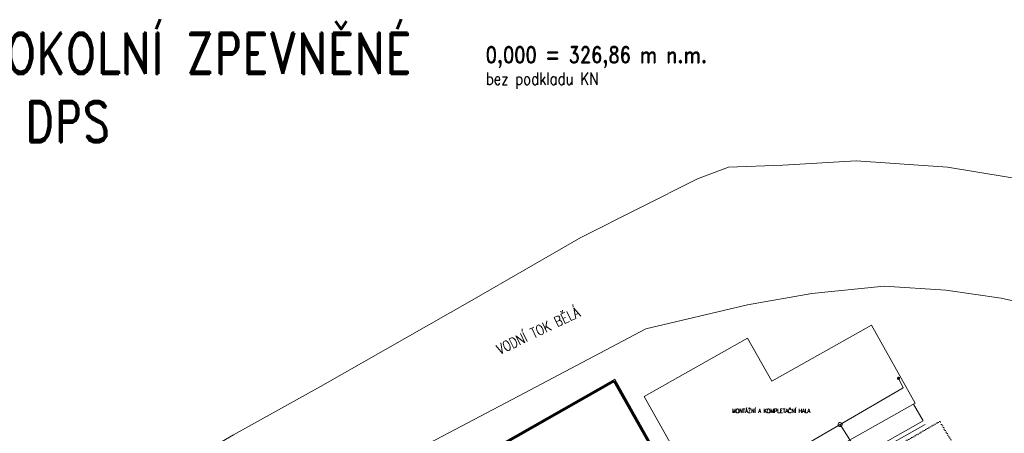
# Model space of a CAD drawing. Header units: millimetres. Extents: x 574189 to 1148315, y -389678 to 333486.
# Tile 23 of 35: x 705914 to 946810, y -181212 to -80189. Entities that reach past the tile are written whole.
import ezdxf
from ezdxf.lldxf.tags import DXFTag

# ---------------------------------------------------------------- set-up
doc = ezdxf.new("R2010")
doc.units = ezdxf.units.MM
doc.linetypes.add('DOT2', pattern=[0.875, 0.125, -0.75])
for name, color, linetype, lineweight in [('hranice stavajici', 3, 'DOT2', 15), ('IN_C_TENKA', 7, 'Continuous', 18), ('IN_NS_TLUSTA', 1, 'Continuous', 60), ('OstKanDest', 32, '626B', 13), ('OstPlynNtl', 30, '633B', 13), ('Vrstva 34', 7, 'Continuous', 0)]:
    doc.layers.add(name, color=color, linetype=linetype, lineweight=lineweight)
doc.layers.add('IN_TEXT', color=7, linetype='Continuous')
doc.styles.add('Koty', font='romand.shx', dxfattribs={"width": 0.8})
doc.styles.get("Standard").update_dxf_attribs({"font": 'iso.shx'})
doc.linetypes.add('626B', pattern='A,5,-2,5,-5.5,[150,stn.shx,S=0.1,R=0,X=0,Y=0],-5.5,5,-2', length=30)
doc.linetypes.add('633B', pattern='A,5,-2,5,-5.5,[155,stn.shx,S=0.1,R=0,X=0,Y=0],-5.5,5,-2', length=30)
tags = doc.linetypes.add('PLYN', pattern='A,12.7,-5.08,["GAS",Standard,S=2.54,R=0,X=-2.54,Y=-1.27],-6.35', length=24.13).pattern_tags.tags
tags[6] = DXFTag(74, 10)

# ---------------------------------------------------------------- blocks, each defined once
blk = doc.blocks.new('Z601')
at = {"layer": 'Vrstva 34', "color": 32, "linetype": 'Continuous', "lineweight": 13}
for p, q in [((-0.25, 0.05), (-0.2, 0.15)), ((-0.25, -0.05), (-0.25, 0.05)), ((-0.2, 0.15), (-0.15, 0.2)), ((-0.15, 0.2), (-0.05, 0.25)), ((-0.15, 0.1), (-0.15, -0.1)), ((-0.05, 0.25), (0.05, 0.25)), ((-0.05, -0.15), (-0.05, 0.15)), ((-0.05, 0.15), (0.05, 0.15)), ((0.05, 0.25), (0.15, 0.2)), ((0.05, 0.15), (0.05, -0.15)), ((0.15, 0.2), (0.2, 0.15)), ((0.15, -0.1), (0.15, 0.1)), ((0.2, 0.15), (0.25, 0.05)), ((0.25, 0.05), (0.25, -0.05)), ((-0.2, -0.15), (-0.25, -0.05)), ((-0.15, -0.2), (-0.2, -0.15)), ((-0.15, -0.1), (-0.05, -0.15)), ((-0.05, -0.25), (-0.15, -0.2)), ((0.05, -0.25), (-0.05, -0.25)), ((0.05, -0.15), (0.15, -0.1)), ((0.15, -0.2), (0.05, -0.25)), ((0.2, -0.15), (0.15, -0.2)), ((0.25, -0.05), (0.2, -0.15))]:
    blk.add_line(p, q, dxfattribs=at)
blk = doc.blocks.new('Z620')
at = {"layer": 'Vrstva 34', "color": 32, "linetype": 'Continuous', "lineweight": 13}
for p, q in [((-0.5, 0.1), (-0.45, 0.25)), ((-0.5, -0.1), (-0.5, 0.1)), ((-0.45, 0.25), (-0.35, 0.4)), ((-0.35, 0.4), (-0.1, 0.5)), ((-0.1, 0.5), (0.1, 0.5)), ((0.1, 0.5), (0.35, 0.4)), ((0.35, 0.4), (0.45, 0.25)), ((0.45, 0.25), (0.5, 0.1)), ((0.5, 0.1), (0.5, -0.1)), ((-0.4, -0.35), (-0.5, -0.1)), ((-0.25, -0.45), (-0.4, -0.35)), ((-0.1, -0.5), (-0.25, -0.45)), ((0.1, -0.5), (-0.1, -0.5)), ((0.25, -0.45), (0.1, -0.5)), ((0.4, -0.35), (0.25, -0.45)), ((0.5, -0.1), (0.4, -0.35))]:
    blk.add_line(p, q, dxfattribs=at)

msp = doc.modelspace()

# ---------------------------------------------------------------- linework, layer by layer
at = {"layer": 'hranice stavajici', "color": 3, "linetype": 'DOT2', "lineweight": 20, "ltscale": 500}
for p, q in [((931031.1, -178322.6), (916842.1, -186529.6)), ((937701.1, -189581.6), (931031.1, -178322.6))]:
    msp.add_line(p, q, dxfattribs=at)
at = {"layer": 'IN_C_TENKA'}
for p, q in [((926922.1, -178179.6), (924626.3, -174096.6)), ((878022.1, -205659.6), (926922.1, -178179.6)), ((880750.3, -205272.9), (927412, -179051.4))]:
    msp.add_line(p, q, dxfattribs=at)
at = {"layer": 'IN_C_TENKA', "color": 152}
for points in [[(659496.7, -216118.3), (676988.1, -212406.1), (699594.6, -206274.1), (715742.2, -201755.7), (732535.7, -196591.8), (758210.3, -181584.4), (779525.1, -169804.3), (816634.4, -148708.9), (843165.5, -133372.5), (871777.5, -119075.8), (879320.6, -116216.5), (892586.2, -115696.6), (910533.7, -114656.9), (932903.1, -116216.5), (963075.7, -121155.3), (1007027.8, -125072.8), (1037813.6, -123763.6), (1057348.4, -122452.4)], [(1057348.4, -159211.9), (1046760.5, -159596.6), (1014519.8, -158064.3), (982419.6, -155123.7), (966102, -152717.8), (946039.4, -148173.2), (932493, -146255.1), (917437.6, -145308.2), (899750.1, -147096.9), (883957.7, -149832.4), (859144.3, -155664.1), (827917.3, -172146.5), (799932.1, -186917.8), (758273.7, -208906.2), (745936.9, -216981.1), (734921.7, -226156.7), (710468.3, -246526.2), (709639.9, -250345.4), (716976.2, -274314.3), (727014.2, -294717.1), (735840.2, -333141.9), (740053.4, -367018.3), (741413.2, -379058.5), (741254.4, -382535.6)]]:
    msp.add_lwpolyline(points, dxfattribs=at)
at = {"layer": 'IN_C_TENKA'}
msp.add_lwpolyline([(884012.1, -157959.6), (858667.2, -172220.9), (875322.1, -201819.6), (925012.1, -173879.6), (914282.1, -154829.6), (889962.1, -168449.6), (884012.1, -157959.6)], dxfattribs=at)
at = {"layer": 'IN_NS_TLUSTA'}
for q in [(816812.7, -187982.5), (881204.9, -221233.5)]:
    msp.add_line((851375.1, -168368.6), q, dxfattribs=at)
at = {"layer": 'OstKanDest', "ltscale": 250}
for p, q in [((922035.2, -170112.9), (906644.2, -179081.9)), ((882647.2, -192923.9), (906644.2, -179081.9)), ((906644.2, -179081.9), (913733.2, -190213.9))]:
    msp.add_line(p, q, dxfattribs=at)
at = {"layer": 'OstPlynNtl', "linetype": 'PLYN', "ltscale": 300}
for q in [(816403.7, -187869.7), (861496.4, -185695.4)]:
    msp.add_line((851488.6, -167959.3), q, dxfattribs=at)
at = {"layer": 'Vrstva 34', "color": 32, "linetype": 'Continuous', "lineweight": 13}
msp.add_line((920952.2, -167782.9), (922035.2, -170112.9), dxfattribs=at)

# ---------------------------------------------------------------- block references
at = {"layer": 'Vrstva 34', "color": 32, "linetype": 'Continuous', "lineweight": 13, "xscale": 999.9976228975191, "yscale": 999.9976228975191, "zscale": 999.9976228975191, "rotation": 9.727428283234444}
for name, p in [('Z601', (920952.2, -167782.9)), ('Z620', (906644.2, -179081.9))]:
    msp.add_blockref(name, p, dxfattribs=at)

# ---------------------------------------------------------------- texts
at = {"layer": 'IN_TEXT', "attachment_point": 1, "style": 'Koty'}
for s, insert, char_height, width in [('SO05- OKOLNÍ ZPEVNĚNÉ PLOCHY DPS', (660241.4, -83422.5), 10000, 153932.28), ('0,000 = 326,86 m n.m.', (819927.2, -86753.7), 4000, 99663.693), ('bez podkladu KN', (819927.2, -93106.2), 3000, 71557.615), ('MONTÁŽNÍ A KOMPLETAČNÍ HALA', (880217.8, -175256.7), 1000, 30420.26)]:
    msp.add_mtext(s, dxfattribs=dict(at, insert=insert, char_height=char_height, width=width))
at = {"layer": 'IN_TEXT', "insert": (822300.5, -159773.2), "char_height": 2500, "width": 34296.584, "attachment_point": 1, "rotation": 25.519609, "style": 'Koty'}
msp.add_mtext('VODNÍ TOK BĚLÁ', dxfattribs=at)

doc.saveas('drawing.dxf')
